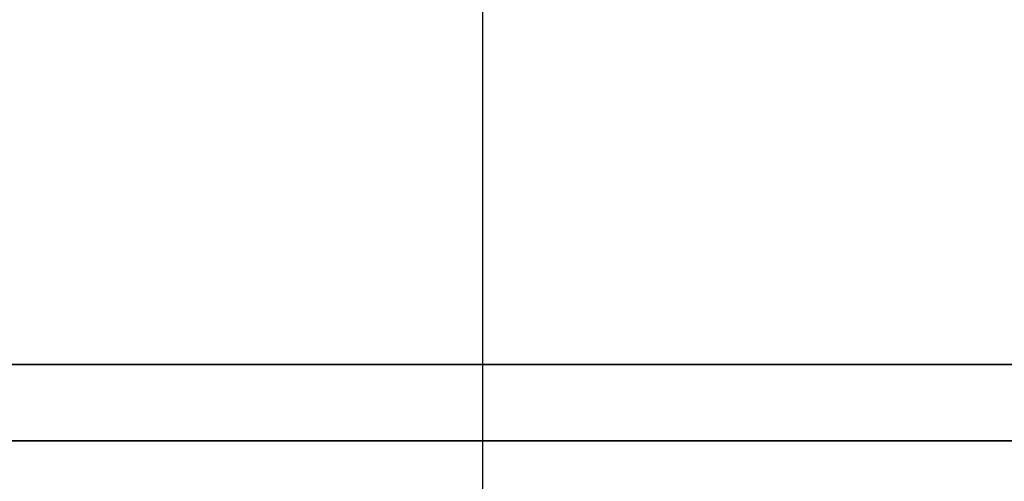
# Model space of a CAD drawing. Header units: millimetres. Extents: x -1108 to 3135, y -1596 to 860.
# Tile 135 of 256: x -801.07 to -798.12, y -933.33 to -931.95. Entities that reach past the tile are written whole.
import ezdxf

# ---------------------------------------------------------------- set-up
doc = ezdxf.new("R2010")
doc.units = ezdxf.units.MM
doc.layers.get('0').update_dxf_attribs({"linetype": 'CONTINUOUS'})
doc.layers.add('DIM', color=4, linetype='CONTINUOUS')
doc.layers.add('layer 1', color=7, linetype='CONTINUOUS')

# ---------------------------------------------------------------- blocks, each defined once
blk = doc.blocks.new('TBI MOTION logo(完整正式版)')
at = {"layer": 'layer 1', "color": 22, "lineweight": 35}
blk.add_open_spline([(75.90875, -9.47875), (75.90875, -9.47875), (75.90875, -12.28625), (75.90875, -12.28625), (75.90875, -12.28625), (75.90875, -12.28625), (75.90875, -12.47875), (75.90875, -12.47875), (75.90875, -12.47875), (75.90875, -12.47875), (75.71625, -12.47875), (75.71625, -12.47875), (75.71625, -12.47875), (75.71625, -12.47875), (-88.32875, -12.47875), (-88.32875, -12.47875), (-88.32875, -12.47875), (-88.32875, -12.47875), (-88.32875, -13.29375), (-88.32875, -13.29375), (-88.32875, -13.29375), (-88.32875, -13.29375), (82.89125, -13.29375), (82.89125, -13.29375), (82.89125, -13.29375), (82.89125, -13.29375), (75.90875, -9.47875), (75.90875, -9.47875)], degree=3, knots=[0, 0, 0, 0, 0.14285714, 0.14285714, 0.14285714, 0.14285715, 0.28571429, 0.28571429, 0.28571429, 0.2857143, 0.42857143, 0.42857143, 0.42857143, 0.42857144, 0.57142857, 0.57142857, 0.57142857, 0.57142858, 0.71428571, 0.71428571, 0.71428571, 0.71428572, 0.85714286, 0.85714286, 0.85714286, 0.85714287, 1, 1, 1, 1], dxfattribs=at)

msp = doc.modelspace()

# ---------------------------------------------------------------- linework, layer by layer
at = {"ltscale": 0.2}
msp.add_line((-799.6844, -957.4366), (-799.6844, -931.6867), dxfattribs=at)

# ---------------------------------------------------------------- block references
at = {"layer": 'DIM', "color": 7, "xscale": 0.2802190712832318, "yscale": 0.2802190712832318, "zscale": 0.2802190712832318}
msp.add_blockref('TBI MOTION logo(完整正式版)', (-805.5445, -929.4808), dxfattribs=at)

doc.saveas('drawing.dxf')
